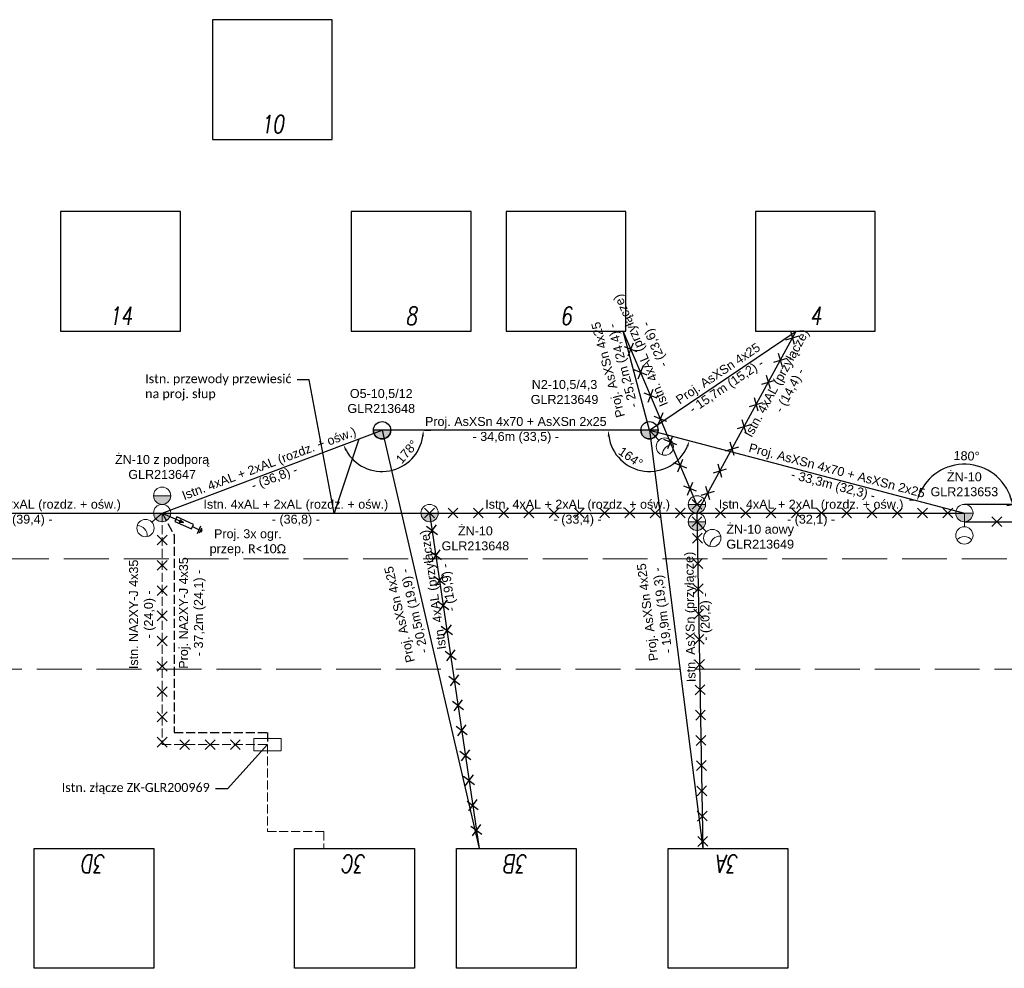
# Model space of a CAD drawing. Header units: metres. Extents: x 6536102 to 6570154, y 5559884 to 5568618.
# Tile 26 of 40: x 6542266 to 6542431, y 5564546 to 5564705. Entities that reach past the tile are written whole.
import ezdxf
from ezdxf import colors
from ezdxf.entities.mleader import LeaderData, LeaderLine
from ezdxf.lldxf.tags import DXFTag
from ezdxf.math import Vec2, Vec3

# ---------------------------------------------------------------- set-up
doc = ezdxf.new("R2010")
doc.units = ezdxf.units.M
doc.linetypes.add('1053', pattern=[2, 1.5, -0.5])
doc.layers.add('ELE_OSW', color=7, linetype='Continuous')
doc.layers.add('SCHEMATY_ELE', color=7, linetype='Continuous')
doc.styles.add('Romans_0.9', font='romans.shx', dxfattribs={"width": 0.75, "oblique": 9, "height": 0.1})
doc.styles.get("Standard").update_dxf_attribs({"font": 'arial.ttf'})
tags = doc.linetypes.add('ASXSN4X50+25', pattern='A,6.328383,-0.651518,["AsXSn 4x50+25",Standard,S=2.5,R=0,X=0,Y=-1.25],-25.651347,6.384745', length=39.015993).pattern_tags.tags
tags[6] = DXFTag(74, 10)
doc.dimstyles.new('ISO-25', dxfattribs={"dimtxt": 2.5, "dimasz": 2.5, "dimexe": 1.25, "dimexo": 0.625, "dimtad": 1, "dimtxsty": 'Standard', "dimcen": 2.5, "dimadec": 0, "dimazin": 0, "dimtfac": 1, "dimtmove": 0, "dimatfit": 3, "dimfxl": 1, "dimarcsym": 0})

# ---------------------------------------------------------------- blocks, each defined once
blk = doc.blocks.new('*D106')
at = {"color": 0, "linetype": 'ASXSN4X50+25', "lineweight": -2, "transparency": 16777216}
blk.add_line((6542364.37, 5564636.3), (6542363.3, 5564636.3), dxfattribs=at)
blk.add_arc((6542371.43, 5564636.3), 6.88, 188.3313, 336.9442, dxfattribs=at)
at = {"color": 0, "linetype": 'ASXSN4X50+25', "lineweight": 50, "transparency": 16777216}
for points in [[(6542364.46, 5564635.29), (6542364.79, 5564635.31), (6542364.55, 5564636.3)], [(6542377.61, 5564633.65), (6542377.92, 5564633.55), (6542378.09, 5564634.55)]]:
    blk.add_solid(points, dxfattribs=at)
at = {"layer": 'Defpoints', "color": 0, "linetype": 'ASXSN4X50+25', "lineweight": 50, "transparency": 16777216}
for p in [(6542364.99, 5564636.3), (6542371.43, 5564636.3), (6542371.43, 5564636.3), (6542378.09, 5564634.55), (6542373.81, 5564629.83)]:
    blk.add_point(p, dxfattribs=at)
at = {"color": 0, "linetype": 'ASXSN4X50+25', "transparency": 16777216, "insert": (6542368.29, 5564631.79), "char_height": 1.8, "attachment_point": 5, "rotation": 325.0918}
blk.add_mtext('{\\H0.83333x;164%%D}', dxfattribs=at)
blk = doc.blocks.new('_None')
blk = doc.blocks.new('*D227')
at = {"color": 0, "linetype": 'ASXSN4X50+25', "lineweight": -2, "transparency": 16777216}
for p, q in [((6542415.51, 5564624.57), (6542414.89, 5564624.6)), ((6542431.15, 5564623.76), (6542433.29, 5564624.15))]:
    blk.add_line(p, q, dxfattribs=at)
blk.add_arc((6542424.03, 5564622.47), 8.16, 17.2926, 158.251, dxfattribs=at)
at = {"color": 0, "linetype": 'ASXSN4X50+25', "lineweight": 50, "transparency": 16777216}
for points in [[(6542416.61, 5564625.44), (6542416.29, 5564625.55), (6542416.14, 5564624.55)], [(6542431.99, 5564624.94), (6542431.66, 5564624.86), (6542432.06, 5564623.93)]]:
    blk.add_solid(points, dxfattribs=at)
at = {"layer": 'Defpoints', "color": 0, "linetype": 'ASXSN4X50+25', "lineweight": 50, "transparency": 16777216}
for p in [(6542427.87, 5564629.67), (6542416.14, 5564624.55), (6542430.53, 5564623.65), (6542424.03, 5564622.47), (6542424.03, 5564622.47)]:
    blk.add_point(p, dxfattribs=at)
at = {"color": 0, "linetype": 'ASXSN4X50+25', "transparency": 16777216, "insert": (6542424.4, 5564632.02), "char_height": 1.8, "attachment_point": 5, "rotation": 357.7718}
blk.add_mtext('{\\H0.83333x;180%%D}', dxfattribs=at)
blk = doc.blocks.new('*D229')
at = {"color": 0, "linetype": 'ASXSN4X50+25', "lineweight": -2, "transparency": 16777216}
for p, q in [((6542333.83, 5564636.3), (6542334.9, 5564636.3)), ((6542319.77, 5564633.66), (6542319.15, 5564633.43))]:
    blk.add_line(p, q, dxfattribs=at)
blk.add_arc((6542326.76, 5564636.3), 6.88, 208.9492, 351.6687, dxfattribs=at)
at = {"color": 0, "linetype": 'ASXSN4X50+25', "lineweight": 50, "transparency": 16777216}
for points in [[(6542333.41, 5564635.31), (6542333.74, 5564635.29), (6542333.65, 5564636.3)], [(6542320.59, 5564632.89), (6542320.89, 5564633.03), (6542320.32, 5564633.87)]]:
    blk.add_solid(points, dxfattribs=at)
at = {"layer": 'Defpoints', "color": 0, "linetype": 'ASXSN4X50+25', "lineweight": 50, "transparency": 16777216}
for p in [(6542326.76, 5564636.3), (6542326.76, 5564636.3), (6542333.21, 5564636.3), (6542320.35, 5564633.88), (6542324.84, 5564629.69)]:
    blk.add_point(p, dxfattribs=at)
at = {"color": 0, "linetype": 'ASXSN4X50+25', "transparency": 16777216, "insert": (6542330.91, 5564632.7), "char_height": 1.8, "attachment_point": 5, "rotation": 49.067}
blk.add_mtext('{\\H0.83333x;178%%D}', dxfattribs=at)

msp = doc.modelspace()

# ---------------------------------------------------------------- hatches: boundary and pattern name
at = {"layer": 'SCHEMATY_ELE', "lineweight": 30}
h = msp.add_hatch(color=0, dxfattribs=at)
h.dxf.hatch_style = 1
edge = h.paths.add_edge_path()
edge.add_line((6542328.21, 5564636.295), (6542325.318, 5564636.295))
edge.add_arc((6542326.764, 5564636.295), 1.446, 180, 360)
h = msp.add_hatch(color=0, dxfattribs=at)
h.dxf.hatch_style = 1
edge = h.paths.add_edge_path()
edge.add_line((6542372.88, 5564636.295), (6542369.988, 5564636.295))
edge.add_arc((6542371.434, 5564636.295), 1.446, 180, 360)
at = {"layer": 'SCHEMATY_ELE', "lineweight": 18}
h = msp.add_hatch(color=8, dxfattribs=at)
h.dxf.hatch_style = 1
edge = h.paths.add_edge_path()
edge.add_line((6542291.469, 5564625.364), (6542288.578, 5564625.364))
edge.add_arc((6542290.024, 5564625.364), 1.446, 180, 360)
h = msp.add_hatch(color=8, dxfattribs=at)
h.dxf.hatch_style = 1
edge = h.paths.add_edge_path()
edge.add_line((6542380.808, 5564623.918), (6542377.917, 5564623.918))
edge.add_arc((6542379.363, 5564623.918), 1.446, 180, 360)
h = msp.add_hatch(color=8, dxfattribs=at)
h.dxf.hatch_style = 1
edge = h.paths.add_edge_path()
edge.add_line((6542291.469, 5564622.472), (6542288.578, 5564622.472))
edge.add_arc((6542290.024, 5564622.472), 1.446, 180, 360)
h = msp.add_hatch(color=8, dxfattribs=at)
h.dxf.hatch_style = 1
edge = h.paths.add_edge_path()
edge.add_line((6542336.139, 5564622.472), (6542333.247, 5564622.472))
edge.add_arc((6542334.693, 5564622.472), 1.446, 180, 360)
h = msp.add_hatch(color=8, dxfattribs=at)
h.dxf.hatch_style = 1
edge = h.paths.add_edge_path()
edge.add_line((6542425.478, 5564622.472), (6542422.586, 5564622.472))
edge.add_arc((6542424.032, 5564622.472), 1.446, 180, 360)
at = {"layer": 'SCHEMATY_ELE', "lineweight": 30}
h = msp.add_hatch(color=7, dxfattribs=at)
h.dxf.hatch_style = 1
h.paths.add_polyline_path([(6542292.889, 5564620.949), (6542293.595, 5564620.869), (6542293.065, 5564621.343)])
at = {"layer": 'SCHEMATY_ELE', "lineweight": 18}
h = msp.add_hatch(color=8, dxfattribs=at)
h.dxf.hatch_style = 1
edge = h.paths.add_edge_path()
edge.add_line((6542380.808, 5564621.026), (6542377.917, 5564621.026))
edge.add_arc((6542379.363, 5564621.026), 1.446, 180, 360)

# ---------------------------------------------------------------- linework, layer by layer
at = {"color": 8}
for p, q in [((6542379.363, 5564623.918), (6542367.016, 5564652.858)), ((6542379.363, 5564622.472), (6542395.961, 5564652.858)), ((6542290.024, 5564622.472), (6542326.764, 5564636.295)), ((6542245.354, 5564622.472), (6542290.024, 5564622.472)), ((6542290.024, 5564622.472), (6542334.693, 5564622.472)), ((6542334.693, 5564622.472), (6542379.363, 5564622.472)), ((6542334.693, 5564622.472), (6542342.98, 5564566.433)), ((6542379.363, 5564622.472), (6542380.348, 5564566.433)), ((6542379.363, 5564622.472), (6542424.032, 5564622.472)), ((6542424.032, 5564621.026), (6542468.702, 5564621.026))]:
    msp.add_line(p, q, dxfattribs=at)
at = {"lineweight": 30}
for p, q in [((6542371.434, 5564636.295), (6542367.016, 5564652.858)), ((6542371.434, 5564636.295), (6542395.961, 5564652.858)), ((6542371.434, 5564636.295), (6542326.764, 5564636.295)), ((6542326.764, 5564636.295), (6542342.98, 5564566.433)), ((6542371.434, 5564636.295), (6542380.348, 5564566.433)), ((6542371.434, 5564636.295), (6542424.032, 5564622.472)), ((6542468.702, 5564623.918), (6542424.032, 5564623.918))]:
    msp.add_line(p, q, dxfattribs=at)
at = {"color": 1}
for p, q in [((6542394.236, 5564651.403), (6542396.452, 5564652.053)), ((6542395.669, 5564650.62), (6542395.019, 5564652.836)), ((6542369.379, 5564649.402), (6542367.236, 5564650.264)), ((6542367.876, 5564648.762), (6542368.738, 5564650.904)), ((6542392.213, 5564647.7), (6542394.429, 5564648.35)), ((6542393.646, 5564646.917), (6542392.996, 5564649.133)), ((6542369.532, 5564644.881), (6542370.393, 5564647.024)), ((6542371.034, 5564645.521), (6542368.891, 5564646.383)), ((6542391.624, 5564643.214), (6542390.974, 5564645.43)), ((6542371.188, 5564641), (6542372.049, 5564643.143)), ((6542390.191, 5564643.997), (6542392.407, 5564644.647)), ((6542372.69, 5564641.641), (6542370.547, 5564642.502)), ((6542389.601, 5564639.511), (6542388.951, 5564641.727)), ((6542388.168, 5564640.294), (6542390.384, 5564640.944)), ((6542374.345, 5564637.76), (6542372.202, 5564638.621)), ((6542372.843, 5564637.119), (6542373.704, 5564639.262)), ((6542386.145, 5564636.591), (6542388.361, 5564637.241)), ((6542387.578, 5564635.808), (6542386.928, 5564638.024)), ((6542374.499, 5564633.238), (6542375.36, 5564635.381)), ((6542376.001, 5564633.879), (6542373.858, 5564634.74)), ((6542384.122, 5564632.888), (6542386.338, 5564633.538)), ((6542385.556, 5564632.105), (6542384.905, 5564634.321)), ((6542377.656, 5564629.998), (6542375.513, 5564630.859)), ((6542376.154, 5564629.357), (6542377.015, 5564631.5)), ((6542383.533, 5564628.402), (6542382.883, 5564630.618)), ((6542382.1, 5564629.185), (6542384.316, 5564629.836)), ((6542379.312, 5564626.116), (6542377.169, 5564626.978)), ((6542377.81, 5564625.475), (6542378.672, 5564627.618)), ((6542381.51, 5564624.699), (6542380.86, 5564626.915)), ((6542380.077, 5564625.482), (6542382.293, 5564626.133)), ((6542378.546, 5564624.735), (6542380.179, 5564623.102)), ((6542380.179, 5564624.735), (6542378.546, 5564623.102)), ((6542333.877, 5564621.655), (6542335.51, 5564623.288)), ((6542333.877, 5564623.288), (6542335.51, 5564621.655)), ((6542337.807, 5564621.655), (6542339.44, 5564623.288)), ((6542337.807, 5564623.288), (6542339.44, 5564621.655)), ((6542342.027, 5564621.655), (6542343.66, 5564623.288)), ((6542342.027, 5564623.288), (6542343.66, 5564621.655)), ((6542346.246, 5564621.655), (6542347.879, 5564623.288)), ((6542346.246, 5564623.288), (6542347.879, 5564621.655)), ((6542350.466, 5564621.655), (6542352.099, 5564623.288)), ((6542350.466, 5564623.288), (6542352.099, 5564621.655)), ((6542354.685, 5564621.655), (6542356.318, 5564623.288)), ((6542354.685, 5564623.288), (6542356.318, 5564621.655)), ((6542358.904, 5564621.655), (6542360.537, 5564623.288)), ((6542358.904, 5564623.288), (6542360.537, 5564621.655)), ((6542363.124, 5564621.655), (6542364.757, 5564623.288)), ((6542363.124, 5564623.288), (6542364.757, 5564621.655)), ((6542367.343, 5564621.655), (6542368.976, 5564623.288)), ((6542367.343, 5564623.288), (6542368.976, 5564621.655)), ((6542371.562, 5564621.655), (6542373.196, 5564623.288)), ((6542371.562, 5564623.288), (6542373.196, 5564621.655)), ((6542375.782, 5564621.655), (6542377.415, 5564623.288)), ((6542375.782, 5564623.288), (6542377.415, 5564621.655)), ((6542378.546, 5564621.843), (6542380.179, 5564620.21)), ((6542380.179, 5564621.843), (6542378.546, 5564620.21)), ((6542382.477, 5564621.655), (6542384.11, 5564623.288)), ((6542382.477, 5564623.288), (6542384.11, 5564621.655)), ((6542386.696, 5564621.655), (6542388.329, 5564623.288)), ((6542386.696, 5564623.288), (6542388.329, 5564621.655)), ((6542390.916, 5564621.655), (6542392.549, 5564623.288)), ((6542390.916, 5564623.288), (6542392.549, 5564621.655)), ((6542395.135, 5564621.655), (6542396.768, 5564623.288)), ((6542395.135, 5564623.288), (6542396.768, 5564621.655)), ((6542399.355, 5564621.655), (6542400.988, 5564623.288)), ((6542399.355, 5564623.288), (6542400.988, 5564621.655)), ((6542403.574, 5564621.655), (6542405.207, 5564623.288)), ((6542403.574, 5564623.288), (6542405.207, 5564621.655)), ((6542407.793, 5564621.655), (6542409.426, 5564623.288)), ((6542407.793, 5564623.288), (6542409.426, 5564621.655)), ((6542412.013, 5564621.655), (6542413.646, 5564623.288)), ((6542412.013, 5564623.288), (6542413.646, 5564621.655)), ((6542416.232, 5564621.655), (6542417.865, 5564623.288)), ((6542416.232, 5564623.288), (6542417.865, 5564621.655)), ((6542420.451, 5564621.655), (6542422.085, 5564623.288)), ((6542420.451, 5564623.288), (6542422.085, 5564621.655)), ((6542428.649, 5564620.21), (6542430.282, 5564621.843)), ((6542428.649, 5564621.843), (6542430.282, 5564620.21)), ((6542334.192, 5564620.276), (6542336.047, 5564618.899)), ((6542335.808, 5564620.515), (6542334.431, 5564618.66)), ((6542289.207, 5564618.782), (6542290.84, 5564617.149)), ((6542290.84, 5564618.782), (6542289.207, 5564617.149)), ((6542378.606, 5564619.059), (6542380.268, 5564617.455)), ((6542380.239, 5564619.088), (6542378.635, 5564617.427)), ((6542334.81, 5564616.102), (6542336.664, 5564614.725)), ((6542336.425, 5564616.341), (6542335.049, 5564614.486)), ((6542289.207, 5564614.562), (6542290.84, 5564612.929)), ((6542290.84, 5564614.562), (6542289.207, 5564612.929)), ((6542378.68, 5564614.841), (6542380.342, 5564613.237)), ((6542380.313, 5564614.869), (6542378.709, 5564613.208)), ((6542335.427, 5564611.928), (6542337.281, 5564610.551)), ((6542337.042, 5564612.167), (6542335.666, 5564610.312)), ((6542289.207, 5564610.343), (6542290.84, 5564608.71)), ((6542290.84, 5564610.343), (6542289.207, 5564608.71)), ((6542378.754, 5564610.622), (6542380.416, 5564609.018)), ((6542380.387, 5564610.651), (6542378.783, 5564608.989)), ((6542336.044, 5564607.754), (6542337.899, 5564606.377)), ((6542337.66, 5564607.993), (6542336.283, 5564606.138)), ((6542289.207, 5564606.124), (6542290.84, 5564604.491)), ((6542290.84, 5564606.124), (6542289.207, 5564604.491)), ((6542378.829, 5564606.403), (6542380.49, 5564604.799)), ((6542380.461, 5564606.432), (6542378.857, 5564604.77)), ((6542338.277, 5564603.819), (6542336.9, 5564601.964)), ((6542336.661, 5564603.58), (6542338.516, 5564602.203)), ((6542378.903, 5564602.184), (6542380.564, 5564600.58)), ((6542380.536, 5564602.213), (6542378.932, 5564600.552)), ((6542289.207, 5564601.904), (6542290.84, 5564600.271)), ((6542290.84, 5564601.904), (6542289.207, 5564600.271)), ((6542337.279, 5564599.406), (6542339.133, 5564598.029)), ((6542338.894, 5564599.645), (6542337.518, 5564597.79)), ((6542289.207, 5564597.685), (6542290.84, 5564596.052)), ((6542290.84, 5564597.685), (6542289.207, 5564596.052)), ((6542378.977, 5564597.966), (6542380.639, 5564596.362)), ((6542380.61, 5564597.994), (6542379.006, 5564596.333)), ((6542339.511, 5564595.471), (6542338.135, 5564593.616)), ((6542337.896, 5564595.232), (6542339.75, 5564593.855)), ((6542289.207, 5564593.465), (6542290.84, 5564591.832)), ((6542290.84, 5564593.465), (6542289.207, 5564591.832)), ((6542379.051, 5564593.747), (6542380.713, 5564592.143)), ((6542380.684, 5564593.776), (6542379.08, 5564592.114)), ((6542338.513, 5564591.058), (6542340.368, 5564589.681)), ((6542340.129, 5564591.297), (6542338.752, 5564589.442)), ((6542289.207, 5564589.246), (6542290.84, 5564587.613)), ((6542290.84, 5564589.246), (6542289.207, 5564587.613)), ((6542379.125, 5564589.528), (6542380.787, 5564587.924)), ((6542380.758, 5564589.557), (6542379.154, 5564587.895)), ((6542339.13, 5564586.884), (6542340.985, 5564585.507)), ((6542340.746, 5564587.123), (6542339.369, 5564585.268)), ((6542289.207, 5564585.027), (6542290.84, 5564583.394)), ((6542290.84, 5564585.027), (6542289.207, 5564583.394)), ((6542292.984, 5564584.59), (6542294.617, 5564582.957)), ((6542294.617, 5564584.59), (6542292.984, 5564582.957)), ((6542297.229, 5564582.982), (6542298.862, 5564584.615)), ((6542297.229, 5564584.615), (6542298.862, 5564582.982)), ((6542301.448, 5564582.982), (6542303.081, 5564584.615)), ((6542301.448, 5564584.615), (6542303.081, 5564582.982)), ((6542379.2, 5564585.309), (6542380.861, 5564583.705)), ((6542380.832, 5564585.338), (6542379.228, 5564583.676)), ((6542339.748, 5564582.71), (6542341.602, 5564581.333)), ((6542341.363, 5564582.949), (6542339.987, 5564581.094)), ((6542379.274, 5564581.091), (6542380.935, 5564579.486)), ((6542380.907, 5564581.119), (6542379.303, 5564579.458)), ((6542340.365, 5564578.536), (6542342.219, 5564577.159)), ((6542341.98, 5564578.775), (6542340.604, 5564576.92)), ((6542379.348, 5564576.872), (6542381.01, 5564575.268)), ((6542380.981, 5564576.901), (6542379.377, 5564575.239)), ((6542340.982, 5564574.362), (6542342.836, 5564572.985)), ((6542342.598, 5564574.601), (6542341.221, 5564572.746)), ((6542379.422, 5564572.653), (6542381.084, 5564571.049)), ((6542381.055, 5564572.682), (6542379.451, 5564571.02)), ((6542341.599, 5564570.188), (6542343.454, 5564568.811)), ((6542343.215, 5564570.427), (6542341.838, 5564568.572)), ((6542379.496, 5564568.434), (6542381.158, 5564566.83)), ((6542381.129, 5564568.463), (6542379.525, 5564566.802))]:
    msp.add_line(p, q, dxfattribs=at)
at = {"color": 0, "linetype": '1053', "lineweight": 9, "ltscale": 5}
for p, q in [((6541843.618, 5564614.821), (6542526.32, 5564614.821)), ((6541689.08, 5564596.405), (6542891.293, 5564596.405))]:
    msp.add_line(p, q, dxfattribs=at)
at = {"color": 8, "ltscale": 0.5}
for points in [[(6542298.41, 5564684.879), (6542318.41, 5564684.879), (6542318.41, 5564704.879), (6542298.41, 5564704.879)], [(6542273.067, 5564652.858), (6542293.067, 5564652.858), (6542293.067, 5564672.858), (6542273.067, 5564672.858)], [(6542321.625, 5564652.858), (6542341.625, 5564652.858), (6542341.625, 5564672.858), (6542321.625, 5564672.858)], [(6542347.465, 5564652.858), (6542367.465, 5564652.858), (6542367.465, 5564672.858), (6542347.465, 5564672.858)], [(6542389.158, 5564652.858), (6542409.158, 5564652.858), (6542409.158, 5564672.858), (6542389.158, 5564672.858)], [(6542268.66, 5564566.433), (6542288.66, 5564566.433), (6542288.66, 5564546.433), (6542268.66, 5564546.433)], [(6542312.155, 5564566.433), (6542332.155, 5564566.433), (6542332.155, 5564546.433), (6542312.155, 5564546.433)], [(6542339.203, 5564566.433), (6542359.203, 5564566.433), (6542359.203, 5564546.433), (6542339.203, 5564546.433)], [(6542374.552, 5564566.433), (6542394.552, 5564566.433), (6542394.552, 5564546.433), (6542374.552, 5564546.433)]]:
    msp.add_lwpolyline(points, close=True, dxfattribs=at)
at = {"layer": 'SCHEMATY_ELE', "color": 8, "lineweight": 18}
for p, q in [((6542373.007, 5564634.623), (6542371.434, 5564636.295)), ((6542288.318, 5564620.935), (6542290.023, 5564622.473)), ((6542424.032, 5564620.176), (6542424.032, 5564622.472)), ((6542380.936, 5564619.354), (6542379.363, 5564621.026))]:
    msp.add_line(p, q, dxfattribs=at)
at = {"layer": 'SCHEMATY_ELE', "color": 7, "lineweight": 30}
for p, q in [((6542290.023, 5564622.472), (6542293.595, 5564620.869)), ((6542295.073, 5564620.205), (6542296.227, 5564619.687)), ((6542295.941, 5564619.05), (6542296.513, 5564620.324)), ((6542296.253, 5564619.169), (6542296.631, 5564620.011)), ((6542296.562, 5564619.28), (6542296.754, 5564619.707))]:
    msp.add_line(p, q, dxfattribs=at)
at = {"layer": 'SCHEMATY_ELE', "color": 0, "lineweight": 30}
for points in [[(6542328.21, 5564636.295), (6542325.318, 5564636.295, 1)], [(6542372.88, 5564636.295), (6542369.988, 5564636.295, 1)]]:
    msp.add_lwpolyline(points, format="xyb", close=True, dxfattribs=at)
at = {"layer": 'SCHEMATY_ELE', "color": 8, "lineweight": 18}
for points in [[(6542375.408, 5564633.888, 0.4360015), (6542373.595, 5564632.182)], [(6542287.532, 5564618.55, 0.4360015), (6542285.865, 5564620.399)], [(6542383.337, 5564618.619, 0.4360015), (6542381.524, 5564616.913)], [(6542425.277, 5564617.995, 0.4360015), (6542422.788, 5564617.995)]]:
    msp.add_lwpolyline(points, format="xyb", dxfattribs=at)
for points in [[(6542291.469, 5564625.364), (6542288.578, 5564625.364, 1)], [(6542380.808, 5564623.918), (6542377.917, 5564623.918, 1)], [(6542291.469, 5564622.472), (6542288.578, 5564622.472, 1)], [(6542336.139, 5564622.472), (6542333.247, 5564622.472, 1)], [(6542425.478, 5564622.472), (6542422.586, 5564622.472, 1)], [(6542380.808, 5564621.026), (6542377.917, 5564621.026, 1)]]:
    msp.add_lwpolyline(points, format="xyb", close=True, dxfattribs=at)
at = {"layer": 'SCHEMATY_ELE', "color": 8, "linetype": '1053', "lineweight": 18}
for points in [[(6542290.024, 5564622.472), (6542290.024, 5564583.799), (6542307.599, 5564583.799)], [(6542307.599, 5564583.799), (6542307.599, 5564569.276), (6542317.007, 5564569.276), (6542317.007, 5564566.433)]]:
    msp.add_lwpolyline(points, dxfattribs=at)
at = {"layer": 'SCHEMATY_ELE', "linetype": '1053', "lineweight": 30}
msp.add_lwpolyline([(6542290.024, 5564622.472), (6542292.024, 5564618.806), (6542292.024, 5564585.799), (6542307.599, 5564585.799), (6542307.599, 5564583.799)], dxfattribs=at)
at = {"layer": 'SCHEMATY_ELE', "color": 7, "lineweight": 30}
msp.add_lwpolyline([(6542295.239, 5564620.576), (6542292.473, 5564621.818), (6542292.14, 5564621.077), (6542294.906, 5564619.835)], close=True, dxfattribs=at)
at = {"layer": 'SCHEMATY_ELE', "color": 7, "lineweight": 30, "flags": 128}
msp.add_lwpolyline([(6542292.889, 5564620.949), (6542293.595, 5564620.869), (6542293.065, 5564621.343)], close=True, dxfattribs=at)
at = {"layer": 'SCHEMATY_ELE', "color": 8, "lineweight": 18}
msp.add_lwpolyline([(6542305.319, 5564584.839), (6542309.88, 5564584.839), (6542309.88, 5564582.759), (6542305.319, 5564582.759)], close=True, dxfattribs=at)
at = {"layer": 'SCHEMATY_ELE', "color": 0, "lineweight": 30}
for centre in [(6542326.764, 5564636.295), (6542371.434, 5564636.295)]:
    msp.add_circle(centre, 1.446, dxfattribs=at)
at = {"layer": 'SCHEMATY_ELE', "color": 8, "lineweight": 18}
for centre in [(6542373.998, 5564633.57), (6542290.024, 5564625.364), (6542379.363, 5564623.918), (6542290.024, 5564622.472), (6542334.693, 5564622.472), (6542424.032, 5564622.472), (6542379.363, 5564621.026), (6542287.244, 5564619.967), (6542424.032, 5564618.731), (6542381.927, 5564618.302)]:
    msp.add_circle(centre, 1.446, dxfattribs=at)

# ---------------------------------------------------------------- texts
at = {"layer": 'SCHEMATY_ELE', "color": 7, "lineweight": 18, "char_height": 3, "attachment_point": 5, "style": 'Romans_0.9'}
for s, insert in [('10', (6542308.41, 5564687.43)), ('14', (6542283.067, 5564655.408)), ('8', (6542331.625, 5564655.408)), ('6', (6542357.465, 5564655.408)), ('4', (6542399.158, 5564655.408))]:
    msp.add_mtext_dynamic_manual_height_columns(s, width=4.61525, gutter_width=12.5, heights=[0], dxfattribs=dict(at, insert=insert))
at = {"layer": 'SCHEMATY_ELE', "color": 8, "lineweight": 18, "char_height": 1.5, "attachment_point": 5}
for s, insert, rotation in [('Istn. 4xAL (przyłącze)^J- (23,6) -', (6542371.292, 5564650.204), 113.10411), ('Istn. 4xAL (przyłącze)^J- (14,4) -', (6542393.946, 5564643.48), 61.35454), ('Istn. 4xAL (przyłącze)^J- (19,9) -', (6542336.738, 5564609.875), 98.41179), ('Istn. AsXSn (przyłącze)^J- (20,2) -', (6542379.667, 5564605.145), 91.00743), ('Istn. NA2XY-J 4x35^J- (24,0) -', (6542286.729, 5564605.549), 90)]:
    msp.add_mtext_dynamic_manual_height_columns(s, width=32.99464, gutter_width=1.187, heights=[0], dxfattribs=dict(at, insert=insert, rotation=rotation))
at = {"layer": 'SCHEMATY_ELE', "color": 0, "lineweight": 18, "char_height": 1.5, "attachment_point": 5}
for s, insert, rotation in [('Proj. AsXSn 4x25^J- 25,2m (24,4) -', (6542365.932, 5564646.793), 104.93378), ('Proj. AsXSn 4x25^J- 15,7m (15,2) -', (6542383.697, 5564644.577), 34.0304), ('Proj. AsXSn 4x70 + AsXSn 2x25^J- 34,6m (33,5) -', (6542349.099, 5564636.295), 0), ('Proj. AsXSn 4x70 + AsXSn 2x25^J- 33,3m (32,3) -', (6542402.388, 5564628.16), 345.27547), ('Proj. NA2XY-J 4x35^J- 37,2m (24,1) -', (6542295.06, 5564605.784), 90), ('Proj. AsXSn 4x25^J- 19,9m (19,3) -', (6542372.552, 5564606.094), 97.27158), ('Proj. AsXSn 4x25^J- 20,5m (19,9) -', (6542331.104, 5564605.863), 103.0676)]:
    msp.add_mtext_dynamic_manual_height_columns(s, width=32.99464, gutter_width=1.187, heights=[0], dxfattribs=dict(at, insert=insert, rotation=rotation))
at = {"layer": 'SCHEMATY_ELE', "color": 0, "lineweight": 18, "char_height": 1.5}
for s, width, insert, attachment_point in [('\\pxt13;N2-10,5/4,3\\PGLR213649', 13.61035, (6542357.244, 5564640.676), 8), ('Proj. 3x ogr. ^Jprzep. {\\A1;\\fCalibri|b0|i0|c238|p34;\\C256;R<10Ω}', 32.99464, (6542304.338, 5564617.542), 5)]:
    msp.add_mtext_dynamic_manual_height_columns(s, width=width, gutter_width=1.187, heights=[0], dxfattribs=dict(at, insert=insert, attachment_point=attachment_point))
at = {"layer": 'SCHEMATY_ELE', "color": 8, "lineweight": 18, "char_height": 1.5}
for s, width, insert, attachment_point in [('\\pxt13;ŻN-10^JGLR213653', 13.61035, (6542424.032, 5564625.263), 8), ('Istn. 4xAL + 2xAL (rozdz. + ośw.)^J- (39,4) -', 32.99464, (6542267.689, 5564622.472), 5), ('Istn. 4xAL + 2xAL (rozdz. + ośw.)^J- (33,4) -', 32.99464, (6542359.431, 5564622.472), 5), ('Istn. 4xAL + 2xAL (rozdz. + ośw.)^J- (32,1) -', 32.99464, (6542398.425, 5564622.472), 5), ('\\pxt13;ŻN-10^JGLR213648', 13.61035, (6542342.351, 5564616.221), 8), ('\\pxt13;ŻN-10 aowy ^JGLR213649', 13.61035, (6542389.928, 5564616.507), 8)]:
    msp.add_mtext_dynamic_manual_height_columns(s, width=width, gutter_width=1.187, heights=[0], dxfattribs=dict(at, insert=insert, attachment_point=attachment_point))
at = {"layer": 'SCHEMATY_ELE', "color": 7, "lineweight": 18, "char_height": 3, "attachment_point": 5, "rotation": 180, "style": 'Romans_0.9'}
for s, insert in [('3D', (6542278.66, 5564563.883)), ('3C', (6542322.155, 5564563.883)), ('3B', (6542349.203, 5564563.883)), ('3A', (6542384.552, 5564563.883))]:
    msp.add_mtext_dynamic_manual_height_columns(s, width=4.61525, gutter_width=12.5, heights=[0], dxfattribs=dict(at, insert=insert))

# ---------------------------------------------------------------- dimensions: what is measured, and where the dimension line sits
at = {"color": 0, "linetype": 'ASXSN4X50+25'}
dim = msp.add_angular_dim_2l(base=(6542373.809, 5564629.835), line1=((6542364.991, 5564636.295), (6542371.434, 5564636.295)), line2=((6542371.434, 5564636.295), (6542378.092, 5564634.545)), text='{\\H0.83333x;164%%D}', dimstyle='ISO-25', override={"dimtxt": 1.8, "dimasz": 1}, dxfattribs=at)
dim.commit()
dim.dimension.update_dxf_attribs({"geometry": '*D106', "text_midpoint": (6542367.495, 5564630.651), "dimtype": 162})
dim = msp.add_angular_dim_2l(base=(6542427.872, 5564629.674), line1=((6542430.534, 5564623.65), (6542424.032, 5564622.472)), line2=((6542424.032, 5564622.472), (6542416.139, 5564624.547)), text='{\\H0.83333x;180%%D}', dimstyle='ISO-25', override={"dimtxt": 1.8, "dimasz": 1}, dxfattribs=at)
dim.commit()
dim.dimension.update_dxf_attribs({"geometry": '*D227', "text_midpoint": (6542424.404, 5564632.018)})

# ---------------------------------------------------------------- next in the draw order: leaders
at = {"layer": 'ELE_OSW', "color": 7, "linetype": 'Continuous', "lineweight": 18}
ml = msp.add_multileader_mtext('Standard', dxfattribs=at)
ml.set_content('{\\fCalibri|b0|i0|c238|p34;\\Q0;\\W1;Istn. przewody przewiesić na proj. słup}', color=7, style='Romans_0.9')
ml.set_leader_properties()
ml.set_arrow_properties(name='NONE')
ml.build(insert=Vec2(0, 0))
ml.multileader.update_dxf_attribs({"has_text_frame": 1, "dogleg_length": 2})
ctx = ml.context
ctx.base_point, ctx.char_height, ctx.landing_gap_size, ctx.plane_origin = Vec3(6542286.193, 5564644.707), 1.5, 1, Vec3(6542336.382, 5564649.333)
notes = []
notes.append((ctx, [(0, (1, 1, 0), (6542314.605, 5564644.707), (-1, 0), 2, [(0, [(6542322.887, 5564634.837), (6542318.743, 5564622.472)], 0, [])])]))
ctx.mtext.insert, ctx.mtext.width, ctx.mtext.defined_height, ctx.mtext.flow_direction = Vec3(6542287.193, 5564645.668), 24.92885, 6.625, 5
ctx.mtext.has_bg_fill, ctx.mtext.bg_color, ctx.mtext.bg_scale_factor, ctx.mtext.bg_transparency, ctx.mtext.use_window_bg_color = 1, -1027028792, 1.5, 0, 1
ml = msp.add_multileader_mtext('Standard', dxfattribs=at)
ml.set_content('{\\fCalibri|b0|i0|c238|p34;\\Q0;\\W1;Istn. złącze ZK-GLR200969}', color=7, style='Romans_0.9')
ml.set_leader_properties()
ml.set_arrow_properties(name='NONE')
ml.build(insert=Vec2(0, 0))
ml.multileader.update_dxf_attribs({"has_text_frame": 1, "dogleg_length": 2})
ctx = ml.context
ctx.base_point, ctx.char_height, ctx.landing_gap_size, ctx.plane_origin = Vec3(6542272.245, 5564576.43), 1.5, 1, Vec3(6542367.288, 5564603.37)
notes.append((ctx, [(0, (1, 1, 0), (6542300.914, 5564576.43), (-1, 0), 2, [(1, [(6542307.599, 5564583.799)], 0, [])])]))
ctx.mtext.insert, ctx.mtext.width, ctx.mtext.defined_height, ctx.mtext.flow_direction = Vec3(6542273.245, 5564577.391), 25.56839, 6.625, 5
ctx.mtext.has_bg_fill, ctx.mtext.bg_color, ctx.mtext.bg_scale_factor, ctx.mtext.bg_transparency, ctx.mtext.use_window_bg_color = 1, -1027028792, 1.5, 0, 1
for ctx, leaders in notes:
    for number, flags, end, landing, length, lines in leaders:
        leader = LeaderData()
        leader.index, (leader.has_last_leader_line, leader.has_dogleg_vector, leader.attachment_direction) = number, flags
        leader.last_leader_point, leader.dogleg_vector, leader.dogleg_length = Vec3(end), Vec3(landing), length
        for number, points, colour, breaks in lines:
            line = LeaderLine()
            line.index, line.vertices, line.color, line.breaks = number, Vec3.list(points), colors.encode_raw_color(colour), breaks
            leader.lines.append(line)
        ctx.leaders.append(leader)

# ---------------------------------------------------------------- next in the draw order: texts
at = {"layer": 'SCHEMATY_ELE', "color": 0, "lineweight": 18, "insert": (6542326.624, 5564639.166), "char_height": 1.5, "attachment_point": 8}
msp.add_mtext_dynamic_manual_height_columns('\\pxt13;O5-10,5/12\\PGLR213648', width=13.61035, gutter_width=1.187, heights=[0], dxfattribs=at)
at = {"layer": 'SCHEMATY_ELE', "color": 8, "lineweight": 18, "insert": (6542308.394, 5564629.384), "char_height": 1.5, "attachment_point": 5, "rotation": 20.61791}
msp.add_mtext_dynamic_manual_height_columns('Istn. 4xAL + 2xAL (rozdz. + ośw.)^J- (36,8) -', width=32.99464, gutter_width=1.187, heights=[0], dxfattribs=at)
at = {"layer": 'SCHEMATY_ELE', "color": 8, "lineweight": 18, "char_height": 1.5}
for s, width, insert, attachment_point in [('\\pxt13;ŻN-10 z podporą^JGLR213647', 17.18168, (6542290.024, 5564628.154), 8), ('Istn. 4xAL + 2xAL (rozdz. + ośw.)^J- (36,8) -', 32.99464, (6542312.358, 5564622.472), 5)]:
    msp.add_mtext_dynamic_manual_height_columns(s, width=width, gutter_width=1.187, heights=[0], dxfattribs=dict(at, insert=insert, attachment_point=attachment_point))

# ---------------------------------------------------------------- next in the draw order: dimensions: what is measured, and where the dimension line sits
at = {"color": 0, "linetype": 'ASXSN4X50+25'}
dim = msp.add_angular_dim_2l(base=(6542324.838, 5564629.687), line1=((6542333.207, 5564636.295), (6542326.764, 5564636.295)), line2=((6542326.764, 5564636.295), (6542320.355, 5564633.884)), text='{\\H0.83333x;178%%D}', dimstyle='ISO-25', override={"dimtxt": 1.8, "dimasz": 1}, dxfattribs=at)
dim.commit()
dim.dimension.update_dxf_attribs({"geometry": '*D229', "text_midpoint": (6542331.964, 5564631.786), "dimtype": 162})

doc.saveas('drawing.dxf')
